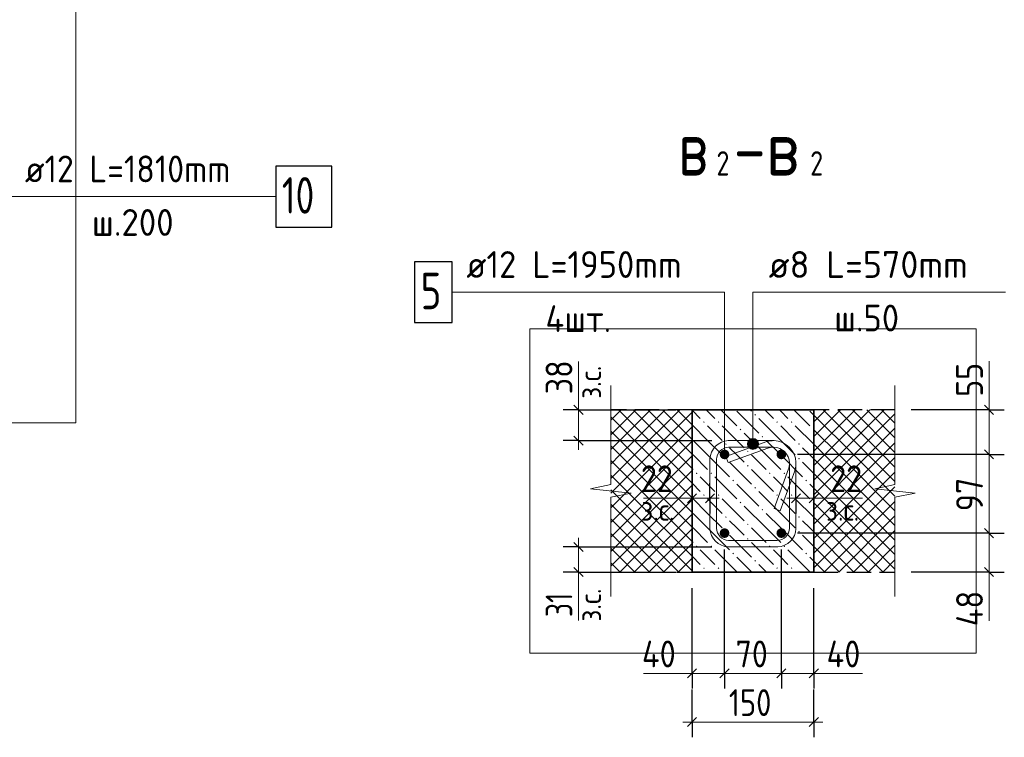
# Model space of a CAD drawing. Header units: millimetres. Extents: x 0 to 42000, y 0 to 29700.
# Tile 52 of 64: x 22728 to 30816, y 8263 to 14160. Entities that reach past the tile are written whole.
import ezdxf

# ---------------------------------------------------------------- set-up
doc = ezdxf.new("R2010")
doc.units = ezdxf.units.MM
doc.linetypes.add('______2', pattern=[270, 200, -70])
for name, color, linetype, lineweight in [('Standard', 7, 'Continuous', 25), ('ДОП Верх по Х', 7, 'Continuous', 18), ('ЖБ Перекрытие верхний уровень', 7, 'Continuous', 18), ('Размерная линия_ общее', 7, 'Continuous', 13), ('Ребро вкладыша арматура S1', 7, 'Continuous', 25), ('Ребро вкладыша арматура поперечная AW', 52, 'Continuous', 25)]:
    doc.layers.add(name, color=color, linetype=linetype, lineweight=lineweight)
doc.layers.add('Утеплитель перекрытие', color=7, linetype='Continuous', true_color=0xa0a0a0)
doc.styles.add('ISOCPEUR', font='txt')

msp = doc.modelspace()

# ---------------------------------------------------------------- hatches: boundary and pattern name
at = {"layer": 'Standard', "linetype": 'Continuous', "lineweight": 13, "transparency": 33554687}
for points in [[(28706.6, 10674.6), (28796.6, 10674.6), (28790.3, 10697.1)], [(28706.6, 10674.6), (28790.3, 10697.1), (28712.9, 10697.1)], [(28712.9, 10697.1), (28790.3, 10697.1), (28774.1, 10713.3)], [(28712.9, 10697.1), (28774.1, 10713.3), (28729.1, 10713.3)], [(28729.1, 10713.3), (28774.1, 10713.3), (28751.6, 10719.6)], [(28712.9, 10652.1), (28796.6, 10674.6), (28706.6, 10674.6)], [(28712.9, 10652.1), (28790.3, 10652.1), (28796.6, 10674.6)], [(28729.1, 10635.9), (28790.3, 10652.1), (28712.9, 10652.1)], [(28729.1, 10635.9), (28774.1, 10635.9), (28790.3, 10652.1)], [(28774.1, 10635.9), (28729.1, 10635.9), (28751.6, 10629.6)]]:
    msp.add_hatch(color=7, dxfattribs=at).paths.add_polyline_path(points)
at = {"layer": 'ЖБ Перекрытие верхний уровень', "linetype": 'Continuous', "lineweight": 18, "transparency": 33554687}
for points in [[(28762.8, 10913.5), (28769.3, 10920), (28775.8, 10913.5), (28769.3, 10907)], [(28342.8, 10853.5), (28349.3, 10860), (28355.8, 10853.5), (28349.3, 10847)], [(28462.8, 10853.5), (28469.3, 10860), (28475.8, 10853.5), (28469.3, 10847)], [(28942.8, 10853.5), (28949.3, 10860), (28955.8, 10853.5), (28949.3, 10847)], [(29062.8, 10853.5), (29069.3, 10860), (29075.8, 10853.5), (29069.3, 10847)], [(28642.8, 10793.5), (28649.3, 10800), (28655.8, 10793.5), (28649.3, 10787)], [(29242.8, 10793.5), (29249.3, 10800), (29251.6, 10797.7), (29251.6, 10789.3), (29249.3, 10787)], [(28522.8, 10673.5), (28529.3, 10680), (28535.8, 10673.5), (28529.3, 10667)], [(28822.8, 10733.5), (28829.3, 10740), (28835.8, 10733.5), (28829.3, 10727)], [(29122.8, 10673.5), (29129.3, 10680), (29135.8, 10673.5), (29129.3, 10667)], [(28702.8, 10613.5), (28709.3, 10620), (28715.8, 10613.5), (28709.3, 10607)], [(28522.8, 10553.5), (28529.3, 10560), (28535.8, 10553.5), (28529.3, 10547)], [(29122.8, 10553.5), (29129.3, 10560), (29135.8, 10553.5), (29129.3, 10547)], [(28282.8, 10433.5), (28289.3, 10440), (28295.8, 10433.5), (28289.3, 10427)], [(28402.8, 10433.5), (28409.3, 10440), (28415.8, 10433.5), (28409.3, 10427)], [(28702.8, 10493.5), (28709.3, 10500), (28715.8, 10493.5), (28709.3, 10487)], [(28882.8, 10433.5), (28889.3, 10440), (28895.8, 10433.5), (28889.3, 10427)], [(29002.8, 10433.5), (29009.3, 10440), (29015.8, 10433.5), (29009.3, 10427)], [(28582.8, 10373.5), (28589.3, 10380), (28595.8, 10373.5), (28589.3, 10367)], [(29182.8, 10373.5), (29189.3, 10380), (29195.8, 10373.5), (29189.3, 10367)], [(28762.8, 10313.5), (28769.3, 10320), (28775.8, 10313.5), (28769.3, 10307)], [(28342.8, 10253.5), (28349.3, 10260), (28355.8, 10253.5), (28349.3, 10247)], [(28462.8, 10253.5), (28469.3, 10260), (28475.8, 10253.5), (28469.3, 10247)], [(28642.8, 10193.5), (28649.3, 10200), (28655.8, 10193.5), (28649.3, 10187)], [(28942.8, 10253.5), (28949.3, 10260), (28955.8, 10253.5), (28949.3, 10247)], [(29062.8, 10253.5), (29069.3, 10260), (29075.8, 10253.5), (29069.3, 10247)], [(29242.8, 10193.5), (29249.3, 10200), (29251.6, 10197.7), (29251.6, 10189.3), (29249.3, 10187)], [(28822.8, 10133.5), (28829.3, 10140), (28835.8, 10133.5), (28829.3, 10127)], [(28522.8, 10073.5), (28529.3, 10080), (28535.8, 10073.5), (28529.3, 10067)], [(29122.8, 10073.5), (29129.3, 10080), (29135.8, 10073.5), (29129.3, 10067)], [(28522.8, 9953.5), (28529.3, 9960), (28535.8, 9953.5), (28529.3, 9947)], [(28702.8, 10013.5), (28709.3, 10020), (28715.8, 10013.5), (28709.3, 10007)], [(29122.8, 9953.5), (29129.3, 9960), (29135.8, 9953.5), (29129.3, 9947)], [(28702.8, 9893.5), (28709.3, 9900), (28715.8, 9893.5), (28709.3, 9887)], [(28282.8, 9833.5), (28289.3, 9840), (28295.8, 9833.5), (28289.3, 9827)], [(28402.8, 9833.5), (28409.3, 9840), (28415.8, 9833.5), (28409.3, 9827)], [(28882.8, 9833.5), (28889.3, 9840), (28895.8, 9833.5), (28889.3, 9827)], [(29002.8, 9833.5), (29009.3, 9840), (29015.8, 9833.5), (29009.3, 9827)], [(28582.8, 9773.5), (28589.3, 9780), (28595.8, 9773.5), (28589.3, 9767)], [(28762.8, 9713.5), (28769.3, 9720), (28775.8, 9713.5), (28769.3, 9707)], [(29182.8, 9773.5), (29189.3, 9780), (29195.8, 9773.5), (29189.3, 9767)], [(28342.8, 9653.5), (28349.3, 9660), (28355.8, 9653.5), (28349.3, 9647)], [(28462.8, 9653.5), (28469.3, 9660), (28475.8, 9653.5), (28469.3, 9647)], [(28942.8, 9653.5), (28949.3, 9660), (28955.8, 9653.5), (28949.3, 9647)], [(29062.8, 9653.5), (29069.3, 9660), (29075.8, 9653.5), (29069.3, 9647)]]:
    msp.add_hatch(color=7, dxfattribs=at).paths.add_polyline_path(points, flags=16)
at = {"layer": 'Ребро вкладыша арматура S1', "linetype": 'Continuous', "lineweight": 25, "transparency": 33554687}
for points in [[(28558.3, 10587.9), (28555.2, 10603.2), (28546.5, 10616.2), (28533.6, 10624.9), (28518.3, 10627.9), (28503, 10624.9), (28490, 10616.2), (28481.3, 10603.2), (28478.3, 10587.9), (28481.3, 10572.6), (28490, 10559.6), (28503, 10551), (28518.3, 10547.9), (28533.6, 10551), (28546.5, 10559.6), (28555.2, 10572.6)], [(29024.9, 10587.9), (29021.9, 10603.2), (29013.2, 10616.2), (29000.2, 10624.9), (28984.9, 10627.9), (28969.6, 10624.9), (28956.6, 10616.2), (28948, 10603.2), (28944.9, 10587.9), (28948, 10572.6), (28956.6, 10559.6), (28969.6, 10551), (28984.9, 10547.9), (29000.2, 10551), (29013.2, 10559.6), (29021.9, 10572.6)], [(28558.3, 9941.3), (28555.2, 9956.6), (28546.5, 9969.5), (28533.6, 9978.2), (28518.3, 9981.3), (28503, 9978.2), (28490, 9969.5), (28481.3, 9956.6), (28478.3, 9941.3), (28481.3, 9926), (28490, 9913), (28503, 9904.3), (28518.3, 9901.3), (28533.6, 9904.3), (28546.5, 9913), (28555.2, 9926)], [(29024.9, 9941.3), (29021.9, 9956.6), (29013.2, 9969.5), (29000.2, 9978.2), (28984.9, 9981.3), (28969.6, 9978.2), (28956.6, 9969.5), (28948, 9956.6), (28944.9, 9941.3), (28948, 9926), (28956.6, 9913), (28969.6, 9904.3), (28984.9, 9901.3), (29000.2, 9904.3), (29013.2, 9913), (29021.9, 9926)]]:
    msp.add_hatch(color=7, dxfattribs=at).paths.add_polyline_path(points)

# ---------------------------------------------------------------- linework, layer by layer
at = {"layer": 'Standard', "color": 7, "linetype": 'Continuous', "lineweight": 13, "transparency": 33554687}
for p, q in [((27318.3, 10954.6), (27318.3, 11352)), ((30690.7, 11354.6), (30690.7, 10954.6)), ((27584.9, 11154.6), (27584.9, 10339.9)), ((29918.3, 11154.6), (29918.3, 10339.9)), ((28751.6, 10719.6), (28751.6, 10719.6)), ((28706.6, 10674.6), (28706.6, 10674.6)), ((28751.6, 10629.6), (28751.6, 10629.6)), ((28796.6, 10674.6), (28796.6, 10674.6)), ((27584.9, 10339.9), (27418.3, 10305.3)), ((27418.3, 10305.3), (27751.6, 10270.6)), ((29918.3, 10339.9), (29751.6, 10305.3)), ((29751.6, 10305.3), (30084.9, 10270.6)), ((27751.6, 10270.6), (27584.9, 10235.9)), ((27584.9, 10235.9), (27584.9, 9421.3)), ((28251.6, 10227.9), (27851.6, 10227.9)), ((29251.6, 10227.9), (29651.6, 10227.9)), ((30084.9, 10270.6), (29918.3, 10235.9)), ((29918.3, 10235.9), (29918.3, 9421.3)), ((27318.3, 9621.3), (27318.3, 9223.8)), ((30690.7, 9621.3), (30690.7, 9221.3)), ((27584.9, 9421.3), (27584.9, 9421.3)), ((29918.3, 9421.3), (29918.3, 9421.3)), ((27851.6, 8788.4), (28251.6, 8788.4)), ((29251.6, 8788.4), (29651.6, 8788.4))]:
    msp.add_line(p, q, dxfattribs=at)
at = {"layer": 'Standard', "color": 7, "linetype": 'Continuous', "lineweight": 35, "transparency": 33554687}
for p, q in [((28251.6, 10954.6), (28251.6, 9621.3)), ((29251.6, 10954.6), (29251.6, 9621.3))]:
    msp.add_line(p, q, dxfattribs=at)
at = {"layer": 'Standard', "color": 254, "linetype": 'Continuous', "lineweight": 18, "true_color": 0xc4c4ff, "transparency": 33554687}
for points in [[(4454.9, 10846.8), (23188.2, 10846.8), (23188.2, 27413.3), (4454.9, 27413.3), (4454.9, 10846.8)], [(26918.3, 8954.6), (30584.9, 8954.6), (30584.9, 11621.3), (26918.3, 11621.3), (26918.3, 8954.6)]]:
    msp.add_lwpolyline(points, dxfattribs=at)
at = {"layer": 'Standard', "color": 7, "linetype": 'Continuous', "lineweight": 13, "transparency": 33554687}
for points in [[(20436.9, 13114.3), (20436.9, 12706.8), (24836.9, 12706.8)], [(28518.3, 10587.9), (28518.3, 11921.3), (26281.6, 11921.3)], [(28751.6, 10674.6), (28751.6, 11921.3), (30824.9, 11921.3)]]:
    msp.add_lwpolyline(points, dxfattribs=at)
msp.add_circle((28751.6, 10674.6), 45, dxfattribs=at)
at = {"layer": 'ДОП Верх по Х', "color": 7, "linetype": 'Continuous', "lineweight": 25, "transparency": 33554687}
msp.add_lwpolyline([(24831.6, 12456.8), (25291.6, 12456.8), (25291.6, 12956.8), (24831.6, 12956.8), (24831.6, 12456.8)], dxfattribs=at)
at = {"layer": 'ЖБ Перекрытие верхний уровень', "color": 7, "linetype": 'Continuous', "lineweight": 35, "transparency": 33554687}
for p, q in [((29251.6, 10954.6), (28251.6, 10954.6)), ((28251.6, 9621.3), (29251.6, 9621.3))]:
    msp.add_line(p, q, dxfattribs=at)
at = {"layer": 'ЖБ Перекрытие верхний уровень', "color": 9, "linetype": 'Continuous', "lineweight": 18, "true_color": 0xc7c7c7, "transparency": 33554687}
for p, q in [((28251.6, 10951.2), (28319.3, 10883.5)), ((28379.3, 10943.5), (28368.2, 10954.6)), ((28439.3, 10883.5), (28379.3, 10943.5)), ((28488.2, 10954.6), (28619.3, 10823.5)), ((28619.3, 10943.5), (28799.3, 10763.5)), ((28728.2, 10954.6), (28739.3, 10943.5)), ((28848.2, 10954.6), (28919.3, 10883.5)), ((28979.3, 10943.5), (28968.2, 10954.6)), ((29039.3, 10883.5), (28979.3, 10943.5)), ((29088.2, 10954.6), (29219.3, 10823.5)), ((29219.3, 10943.5), (29251.6, 10911.2)), ((28979.3, 10703.5), (28799.3, 10883.5)), ((28379.3, 10703.5), (28251.6, 10831.2)), ((28379.3, 10823.5), (28499.3, 10703.5)), ((28499.3, 10823.5), (28679.3, 10643.5)), ((28859.3, 10583.5), (28679.3, 10763.5)), ((28979.3, 10823.5), (29099.3, 10703.5)), ((29099.3, 10823.5), (29251.6, 10671.2)), ((28259.3, 10703.5), (28379.3, 10583.5)), ((28379.3, 10703.5), (28499.3, 10583.5)), ((28859.3, 10703.5), (28979.3, 10583.5)), ((28979.3, 10703.5), (29099.3, 10583.5)), ((28619.3, 10583.5), (28559.3, 10643.5)), ((29219.3, 10583.5), (29159.3, 10643.5)), ((28259.3, 10583.5), (28251.6, 10591.2)), ((28259.3, 10583.5), (28379.3, 10463.5)), ((28379.3, 10583.5), (28559.3, 10403.5)), ((28559.3, 10523.5), (28739.3, 10343.5)), ((28679.3, 10523.5), (28619.3, 10583.5)), ((28739.3, 10583.5), (28859.3, 10463.5)), ((28859.3, 10583.5), (28979.3, 10463.5)), ((28979.3, 10583.5), (29159.3, 10403.5)), ((29159.3, 10523.5), (29251.6, 10431.2)), ((29251.6, 10551.2), (29219.3, 10583.5)), ((28251.6, 10471.2), (28259.3, 10463.5)), ((28739.3, 10463.5), (28919.3, 10283.5)), ((28379.3, 10343.5), (28319.3, 10403.5)), ((28439.3, 10403.5), (28619.3, 10223.5)), ((28979.3, 10343.5), (28919.3, 10403.5)), ((29039.3, 10403.5), (29219.3, 10223.5)), ((28251.6, 10351.2), (28319.3, 10283.5)), ((28439.3, 10283.5), (28379.3, 10343.5)), ((28619.3, 10343.5), (28799.3, 10163.5)), ((28979.3, 10103.5), (28799.3, 10283.5)), ((29039.3, 10283.5), (28979.3, 10343.5)), ((29219.3, 10343.5), (29251.6, 10311.2)), ((28379.3, 10103.5), (28251.6, 10231.2)), ((28379.3, 10223.5), (28499.3, 10103.5)), ((28499.3, 10223.5), (28679.3, 10043.5)), ((28979.3, 10223.5), (29099.3, 10103.5)), ((29099.3, 10223.5), (29251.6, 10071.2)), ((28859.3, 9983.5), (28679.3, 10163.5)), ((28259.3, 10103.5), (28379.3, 9983.5)), ((28379.3, 10103.5), (28499.3, 9983.5)), ((28619.3, 9983.5), (28559.3, 10043.5)), ((28859.3, 10103.5), (28979.3, 9983.5)), ((28979.3, 10103.5), (29099.3, 9983.5)), ((29219.3, 9983.5), (29159.3, 10043.5)), ((28259.3, 9983.5), (28251.6, 9991.2)), ((28259.3, 9983.5), (28379.3, 9863.5)), ((28379.3, 9983.5), (28559.3, 9803.5)), ((28679.3, 9923.5), (28619.3, 9983.5)), ((28739.3, 9983.5), (28859.3, 9863.5)), ((28859.3, 9983.5), (28979.3, 9863.5)), ((28979.3, 9983.5), (29159.3, 9803.5)), ((29251.6, 9951.2), (29219.3, 9983.5)), ((28251.6, 9871.2), (28259.3, 9863.5)), ((28559.3, 9923.5), (28739.3, 9743.5)), ((29159.3, 9923.5), (29251.6, 9831.2)), ((28379.3, 9743.5), (28319.3, 9803.5)), ((28439.3, 9803.5), (28619.3, 9623.5)), ((28739.3, 9863.5), (28919.3, 9683.5)), ((28979.3, 9743.5), (28919.3, 9803.5)), ((29039.3, 9803.5), (29219.3, 9623.5)), ((28251.6, 9751.2), (28319.3, 9683.5)), ((28439.3, 9683.5), (28379.3, 9743.5)), ((28619.3, 9743.5), (28741.6, 9621.3)), ((29039.3, 9683.5), (28979.3, 9743.5)), ((29219.3, 9743.5), (29251.6, 9711.2)), ((28261.6, 9621.3), (28251.6, 9631.2)), ((28861.6, 9621.3), (28799.3, 9683.5)), ((28379.3, 9623.5), (28381.6, 9621.3)), ((28499.3, 9623.5), (28501.6, 9621.3)), ((28979.3, 9623.5), (28981.6, 9621.3)), ((29099.3, 9623.5), (29101.6, 9621.3))]:
    msp.add_line(p, q, dxfattribs=at)
at = {"layer": 'Размерная линия_ общее', "color": 7, "linetype": 'Continuous', "lineweight": 13, "transparency": 33554687}
for p, q in [((27318.3, 10954.6), (27318.3, 11029.6)), ((30690.7, 10954.6), (30690.7, 11029.6)), ((27318.3, 10701.2), (27318.3, 10954.6)), ((30690.7, 10954.6), (30690.7, 10587.9)), ((27318.3, 10701.2), (27318.3, 10626.2)), ((30690.7, 10587.9), (30690.7, 9941.3)), ((28251.6, 10227.9), (28176.6, 10227.9)), ((28398.3, 10227.9), (28251.6, 10227.9)), ((28398.3, 10227.9), (28473.3, 10227.9)), ((29104.9, 10227.9), (29029.9, 10227.9)), ((29104.9, 10227.9), (29251.6, 10227.9)), ((29251.6, 10227.9), (29326.6, 10227.9)), ((27318.3, 9827.9), (27318.3, 9902.9)), ((30690.7, 9941.3), (30690.7, 9621.3)), ((27318.3, 9827.9), (27318.3, 9621.3)), ((27318.3, 9621.3), (27318.3, 9546.3)), ((30690.7, 9621.3), (30690.7, 9546.3)), ((28251.6, 8788.4), (28176.6, 8788.4)), ((28251.6, 8788.4), (28518.3, 8788.4)), ((28518.3, 8788.4), (28984.9, 8788.4)), ((28984.9, 8788.4), (29251.6, 8788.4)), ((29251.6, 8788.4), (29326.6, 8788.4)), ((28251.6, 8388.4), (28176.6, 8388.4)), ((28251.6, 8388.4), (29251.6, 8388.4)), ((29251.6, 8388.4), (29326.6, 8388.4))]:
    msp.add_line(p, q, dxfattribs=at)
at = {"layer": 'Размерная линия_ общее', "color": 253, "linetype": 'Continuous', "lineweight": -3, "true_color": 0xa0a0a0, "transparency": 33554687}
for p, q in [((27318.3, 10954.6), (27193.3, 10954.6)), ((27318.3, 10954.6), (27443.3, 10954.6)), ((27318.3, 10954.6), (28118.3, 10954.6)), ((30690.7, 10954.6), (30565.8, 10954.6)), ((30690.7, 10954.6), (30815.7, 10954.6)), ((27318.3, 10701.2), (27193.3, 10701.2)), ((27318.3, 10701.2), (27443.3, 10701.2)), ((27318.3, 10701.2), (28414.7, 10701.2)), ((30690.7, 10587.9), (30565.8, 10587.9)), ((30690.7, 10587.9), (30815.7, 10587.9)), ((28251.6, 10227.9), (28251.6, 10352.9)), ((28398.3, 10227.9), (28398.3, 10352.9)), ((29104.9, 10227.9), (29104.9, 10352.9)), ((29251.6, 10227.9), (29251.6, 10352.9)), ((28251.6, 10227.9), (28251.6, 10102.9)), ((28398.3, 10227.9), (28398.3, 10102.9)), ((29104.9, 10227.9), (29104.9, 10102.9)), ((29251.6, 10227.9), (29251.6, 10102.9)), ((30690.7, 9941.3), (30565.8, 9941.3)), ((30690.7, 9941.3), (30815.7, 9941.3)), ((27318.3, 9827.9), (27193.3, 9827.9)), ((27318.3, 9827.9), (27443.3, 9827.9)), ((27318.3, 9621.3), (27193.3, 9621.3)), ((27318.3, 9621.3), (27443.3, 9621.3)), ((30690.7, 9621.3), (30565.8, 9621.3)), ((30690.7, 9621.3), (30815.7, 9621.3)), ((28251.6, 8788.4), (28251.6, 8913.4)), ((28518.3, 8788.4), (28518.3, 8913.4)), ((28984.9, 8788.4), (28984.9, 8913.4)), ((29251.6, 8788.4), (29251.6, 8913.4)), ((28251.6, 8788.4), (28251.6, 8663.4)), ((28518.3, 8788.4), (28518.3, 8663.4)), ((28984.9, 8788.4), (28984.9, 8663.4)), ((29251.6, 8788.4), (29251.6, 8663.4)), ((28251.6, 8388.4), (28251.6, 8655)), ((29251.6, 8388.4), (29251.6, 8655)), ((28251.6, 8388.4), (28251.6, 8513.4)), ((29251.6, 8388.4), (29251.6, 8513.4)), ((28251.6, 8388.4), (28251.6, 8263.4)), ((29251.6, 8388.4), (29251.6, 8263.4))]:
    msp.add_line(p, q, dxfattribs=at)
at = {"layer": 'Размерная линия_ общее', "color": 7, "linetype": 'Continuous', "lineweight": 25, "transparency": 33554687}
for p, q in [((27355.8, 10917.1), (27280.8, 10992.1)), ((30653.2, 10992.1), (30728.2, 10917.1)), ((27355.8, 10663.7), (27280.8, 10738.7)), ((30653.2, 10625.4), (30728.2, 10550.4)), ((28289.1, 10265.4), (28214.1, 10190.4)), ((28435.8, 10265.4), (28360.8, 10190.4)), ((29067.4, 10190.4), (29142.4, 10265.4)), ((29214.1, 10190.4), (29289.1, 10265.4)), ((30653.2, 9978.8), (30728.2, 9903.8)), ((27280.8, 9865.4), (27355.8, 9790.4)), ((27280.8, 9658.8), (27355.8, 9583.8)), ((30653.2, 9658.8), (30728.2, 9583.8)), ((28214.1, 8750.9), (28289.1, 8825.9)), ((28480.8, 8750.9), (28555.8, 8825.9)), ((28947.4, 8750.9), (29022.4, 8825.9)), ((29214.1, 8750.9), (29289.1, 8825.9)), ((28214.1, 8350.9), (28289.1, 8425.9)), ((29214.1, 8350.9), (29289.1, 8425.9))]:
    msp.add_line(p, q, dxfattribs=at)
at = {"layer": 'Размерная линия_ общее', "color": 253, "linetype": 'Continuous', "lineweight": -3, "true_color": 0xa0a0a0, "transparency": 33554687}
for points in [[(30690.7, 10954.6), (30673.7, 10954.6), (30673.7, 10954.6), (30673.7, 10954.6), (30673.7, 10954.6), (30051.6, 10954.6)], [(30690.7, 10587.9), (30673.7, 10587.9), (30673.7, 10587.9), (30673.7, 10587.9), (30673.7, 10587.9), (29118.3, 10587.9)], [(30690.7, 9941.3), (30673.7, 9941.3), (30673.7, 9941.3), (29118.3, 9941.3)], [(27318.3, 9827.9), (27734.2, 9827.9), (27734.2, 9827.9), (28414.7, 9827.9)], [(28518.3, 8788.4), (28518.3, 8805.4), (28518.3, 8805.4), (28518.3, 8805.4), (28518.3, 8805.4), (28518.3, 9807.9)], [(28984.9, 8788.4), (28984.9, 8805.4), (28984.9, 8805.4), (28984.9, 9807.9)], [(27318.3, 9621.3), (27587.3, 9621.3), (27587.3, 9621.3), (28118.3, 9621.3)], [(30690.7, 9621.3), (30673.7, 9621.3), (30673.7, 9621.3), (30051.6, 9621.3)], [(28251.6, 8788.4), (28251.6, 8805.4), (28251.6, 8805.4), (28251.6, 8805.4), (28251.6, 8805.4), (28251.6, 9468.4), (28251.6, 9468.4), (28251.6, 9487.9)], [(29251.6, 8788.4), (29251.6, 8805.4), (29251.6, 8805.4), (29251.6, 9487.9)]]:
    msp.add_lwpolyline(points, dxfattribs=at)
at = {"layer": 'Ребро вкладыша арматура S1', "color": 7, "linetype": 'Continuous', "lineweight": 25, "transparency": 33554687}
msp.add_lwpolyline([(25971.6, 11671.3), (26281.6, 11671.3), (26281.6, 12171.3), (25971.6, 12171.3), (25971.6, 11671.3)], dxfattribs=at)
at = {"layer": 'Ребро вкладыша арматура поперечная AW', "color": 19, "linetype": 'Continuous', "lineweight": 18, "true_color": 0x5a2814, "transparency": 33554687}
msp.add_lwpolyline([(28925, 10143.2), (29043.9, 10470), (29045.7, 10475.4), (29047.2, 10480.7), (29048.5, 10486), (29049.6, 10491.4), (29050.4, 10496.8), (29051, 10502.3), (29051.4, 10507.8), (29051.6, 10513.4), (29051.6, 10519.7), (29048.2, 10543.8), (29040.2, 10568.2), (29027.7, 10590.6), (29012.5, 10608.8), (28994.3, 10624), (28971.9, 10636.5), (28947.5, 10644.5), (28923.4, 10647.9), (28551.7, 10647.9), (28532.8, 10645.3), (28513.8, 10639), (28496.3, 10629.2), (28482.1, 10617.4), (28470.3, 10603.2), (28460.5, 10585.7), (28454.2, 10566.7), (28451.6, 10547.7), (28451.6, 9981.4), (28454.2, 9962.5), (28460.5, 9943.4), (28470.3, 9925.9), (28482.1, 9911.8), (28496.3, 9899.9), (28513.8, 9890.2), (28532.8, 9883.9), (28551.7, 9881.2), (28951.4, 9881.2), (28970.4, 9883.9), (28989.4, 9890.2), (29006.9, 9899.9), (29021.1, 9911.8), (29032.9, 9925.9), (29042.7, 9943.4), (29049, 9962.5), (29051.6, 9981.4), (29051.6, 10519.7), (29048.2, 10543.8), (29040.2, 10568.2), (29027.7, 10590.6), (29012.5, 10608.8), (28994.3, 10624), (28971.9, 10636.5), (28947.5, 10644.5), (28923.4, 10647.9), (28917.1, 10647.9), (28911.5, 10647.7), (28906, 10647.3), (28900.5, 10646.7), (28895.1, 10645.9), (28889.7, 10644.8), (28884.4, 10643.5), (28879.1, 10642), (28873.7, 10640.3), (28546.9, 10521.3), (28528.7, 10571.4), (28856.3, 10690.7), (28863.4, 10693), (28870.8, 10695.1), (28878.3, 10696.9), (28885.8, 10698.4), (28893.4, 10699.6), (28901.1, 10700.5), (28908.8, 10701), (28916.3, 10701.2), (28927.1, 10701.2), (28959.6, 10696.7), (28993.5, 10685.5), (29024.7, 10668.1), (29050.3, 10646.6), (29071.8, 10621), (29089.2, 10589.8), (29100.4, 10555.9), (29104.9, 10523.4), (29104.9, 9977.7), (29101.1, 9950.4), (29091.7, 9921.8), (29077, 9895.6), (29058.9, 9873.9), (29037.3, 9855.8), (29011, 9841.1), (28982.5, 9831.7), (28955.1, 9827.9), (28548.1, 9827.9), (28520.7, 9831.7), (28492.2, 9841.1), (28465.9, 9855.8), (28444.3, 9873.9), (28426.2, 9895.6), (28411.5, 9921.8), (28402.1, 9950.4), (28398.3, 9977.7), (28398.3, 10551.4), (28402.1, 10578.8), (28411.5, 10607.3), (28426.2, 10633.6), (28444.3, 10655.2), (28465.9, 10673.3), (28492.2, 10688), (28520.7, 10697.4), (28548.1, 10701.2), (28927.1, 10701.2), (28959.6, 10696.7), (28993.5, 10685.5), (29024.7, 10668.1), (29050.3, 10646.6), (29071.8, 10621), (29089.2, 10589.8), (29100.4, 10555.9), (29104.9, 10523.4), (29104.9, 10512.6), (29104.7, 10505.1), (29104.1, 10497.4), (29103.3, 10489.7), (29102.1, 10482.2), (29100.6, 10474.6), (29098.8, 10467.1), (29096.7, 10459.7), (29094.3, 10452.6), (28975.1, 10125), (28925, 10143.2)], dxfattribs=at)
at = {"layer": 'Утеплитель перекрытие', "color": 252, "linetype": 'Continuous', "lineweight": 18, "true_color": 0x8f8f8f, "transparency": 33554687}
for p, q in [((27584.9, 10869.1), (27670.4, 10954.6)), ((27584.9, 10749.1), (27779.3, 10943.5)), ((27648.2, 10954.6), (27779.3, 10823.5)), ((27768.2, 10954.6), (27779.3, 10943.5)), ((27779.3, 10943.5), (27790.4, 10954.6)), ((27779.3, 10823.5), (27910.4, 10954.6)), ((27779.3, 10703.5), (28030.4, 10954.6)), ((27779.3, 10583.5), (28150.4, 10954.6)), ((27779.3, 10943.5), (28139.3, 10583.5)), ((27888.2, 10954.6), (28251.6, 10591.2)), ((27899.3, 10583.5), (28251.6, 10935.7)), ((28008.2, 10954.6), (28251.6, 10711.2)), ((28128.2, 10954.6), (28251.6, 10831.2)), ((28248.2, 10954.6), (28251.6, 10951.2)), ((29251.6, 10855.7), (29350.4, 10954.6)), ((29251.6, 10735.7), (29470.4, 10954.6)), ((29251.6, 10615.7), (29590.4, 10954.6)), ((29328.2, 10954.6), (29699.3, 10583.5)), ((29339.3, 10583.5), (29710.4, 10954.6)), ((29448.2, 10954.6), (29819.3, 10583.5)), ((29459.3, 10583.5), (29830.4, 10954.6)), ((29568.2, 10954.6), (29918.3, 10604.6)), ((29579.3, 10583.5), (29918.3, 10922.4)), ((29688.2, 10954.6), (29918.3, 10724.6)), ((29808.2, 10954.6), (29918.3, 10844.6)), ((27584.9, 10897.9), (27779.3, 10703.5)), ((29251.6, 10911.2), (29579.3, 10583.5)), ((27584.9, 10629.1), (27779.3, 10823.5)), ((27584.9, 10777.9), (27779.3, 10583.5)), ((27779.3, 10823.5), (28019.3, 10583.5)), ((28019.3, 10583.5), (28251.6, 10815.7)), ((29251.6, 10791.2), (29459.3, 10583.5)), ((29699.3, 10583.5), (29918.3, 10802.4)), ((27659.3, 10583.5), (27779.3, 10703.5)), ((27779.3, 10703.5), (27899.3, 10583.5)), ((28139.3, 10583.5), (28251.6, 10695.8)), ((29819.3, 10583.5), (29918.3, 10682.4)), ((27584.9, 10657.9), (27659.3, 10583.5)), ((29251.6, 10671.2), (29339.3, 10583.5)), ((27584.9, 10509.1), (27659.3, 10583.5)), ((27584.9, 10389.1), (27779.3, 10583.5)), ((27584.9, 10537.9), (27779.3, 10343.5)), ((27659.3, 10583.5), (27779.3, 10463.5)), ((27779.3, 10463.5), (27899.3, 10583.5)), ((27779.3, 10343.5), (28019.3, 10583.5)), ((27779.3, 10223.5), (28139.3, 10583.5)), ((27779.3, 10583.5), (28251.6, 10111.2)), ((27779.3, 10103.5), (28251.6, 10575.8)), ((27899.3, 10583.5), (28251.6, 10231.2)), ((28019.3, 10583.5), (28251.6, 10351.2)), ((28139.3, 10583.5), (28251.6, 10471.2)), ((29251.6, 10495.8), (29339.3, 10583.5)), ((29251.6, 10375.8), (29459.3, 10583.5)), ((29251.6, 10255.7), (29579.3, 10583.5)), ((29251.6, 10135.7), (29699.3, 10583.5)), ((29251.6, 10015.8), (29819.3, 10583.5)), ((29251.6, 9895.8), (29918.3, 10562.4)), ((29251.6, 10551.2), (29918.3, 9884.6)), ((29339.3, 10583.5), (29918.3, 10004.6)), ((29459.3, 10583.5), (29918.3, 10124.6)), ((29579.3, 10583.5), (29918.3, 10244.6)), ((29699.3, 10583.5), (29918.3, 10364.6)), ((29819.3, 10583.5), (29918.3, 10484.6)), ((27584.9, 10269.1), (27779.3, 10463.5)), ((27779.3, 10463.5), (28251.6, 9991.2)), ((27779.3, 9983.5), (28251.6, 10455.7)), ((29251.6, 9775.8), (29918.3, 10442.4)), ((27584.9, 10417.9), (27779.3, 10223.5)), ((29251.6, 10431.2), (29918.3, 9764.6)), ((27584.9, 10149.1), (27779.3, 10343.5)), ((27584.9, 10297.9), (27779.3, 10103.5)), ((27779.3, 10343.5), (28251.6, 9871.2)), ((27779.3, 9863.5), (28251.6, 10335.7)), ((29251.6, 9655.7), (29918.3, 10322.4)), ((29251.6, 10311.2), (29918.3, 9644.6)), ((27584.9, 10029.1), (27779.3, 10223.5)), ((27779.3, 10223.5), (28251.6, 9751.2)), ((27779.3, 9743.5), (28251.6, 10215.7)), ((29251.6, 10191.2), (29821.6, 9621.3)), ((29337.1, 9621.3), (29918.3, 10202.4)), ((27584.9, 10177.9), (27779.3, 9983.5)), ((27584.9, 9909.1), (27779.3, 10103.5)), ((27584.9, 10057.9), (27779.3, 9863.5)), ((27779.3, 10103.5), (28251.6, 9631.2)), ((27779.3, 9623.5), (28251.6, 10095.8)), ((29251.6, 10071.2), (29701.6, 9621.3)), ((29457.1, 9621.3), (29918.3, 10082.4)), ((27584.9, 9789.1), (27779.3, 9983.5)), ((27779.3, 9983.5), (28141.6, 9621.3)), ((27897.1, 9621.3), (28251.6, 9975.8)), ((29251.6, 9951.2), (29581.6, 9621.3)), ((29577.1, 9621.3), (29918.3, 9962.4)), ((27584.9, 9937.9), (27779.3, 9743.5)), ((27584.9, 9669.1), (27779.3, 9863.5)), ((27584.9, 9817.9), (27779.3, 9623.5)), ((27779.3, 9863.5), (28021.6, 9621.3)), ((28017.1, 9621.3), (28251.6, 9855.7)), ((29251.6, 9831.2), (29461.6, 9621.3)), ((29697.1, 9621.3), (29918.3, 9842.4)), ((27657.1, 9621.3), (27779.3, 9743.5)), ((27779.3, 9743.5), (27901.6, 9621.3)), ((28137.1, 9621.3), (28251.6, 9735.7)), ((29251.6, 9711.2), (29341.6, 9621.3)), ((29817.1, 9621.3), (29918.3, 9722.4)), ((27584.9, 9697.9), (27661.6, 9621.3)), ((27777.1, 9621.3), (27779.3, 9623.5)), ((27779.3, 9623.5), (27781.6, 9621.3))]:
    msp.add_line(p, q, dxfattribs=at)
at = {"layer": 'Утеплитель перекрытие', "color": 253, "linetype": '______2', "lineweight": -3, "true_color": 0xa0a0a0, "transparency": 33554687}
for p, q in [((28251.6, 10954.6), (27584.9, 10954.6)), ((29918.3, 10954.6), (29251.6, 10954.6)), ((27584.9, 9621.3), (28251.6, 9621.3)), ((29251.6, 9621.3), (29918.3, 9621.3))]:
    msp.add_line(p, q, dxfattribs=at)

# ---------------------------------------------------------------- texts
at = {"color": 7, "linetype": 'Continuous', "lineweight": 25, "transparency": 33554687, "insert": (27046.6, 11593.5), "char_height": 220, "width": 740.627, "attachment_point": 7, "style": 'ISOCPEUR'}
msp.add_mtext('\\W0.94;4шт.', dxfattribs=at)
at = {"layer": 'Standard', "color": 7, "linetype": 'Continuous', "lineweight": 50, "transparency": 33554687, "attachment_point": 7, "style": 'ISOCPEUR'}
for s, insert, char_height, width in [('\\W0.78;в', (28136.6, 12880), 450, 489.596), ('\\W0.87;-в', (28591.6, 12880), 450, 826.217), ('\\W0.78;2', (28451.6, 12880), 200, 217.62), ('\\W0.78;2', (29221.6, 12880), 200, 217.601)]:
    msp.add_mtext(s, dxfattribs=dict(at, insert=insert, char_height=char_height, width=width))
at = {"layer": 'ДОП Верх по Х', "color": 7, "linetype": 'Continuous', "lineweight": 13, "transparency": 33554687, "attachment_point": 7, "style": 'ISOCPEUR'}
for s, insert, char_height, width in [('\\W0.92;ø12 L=1810mm ', (22771.2, 12824.2), 220, 2058.243), ('\\W0.75;10', (24881.6, 12566.8), 300, 472.272), ('\\W0.95;ш.200 ', (23321.2, 12384.1), 220, 962.122)]:
    msp.add_mtext(s, dxfattribs=dict(at, insert=insert, char_height=char_height, width=width))
at = {"layer": 'Размерная линия_ общее', "color": 7, "linetype": 'Continuous', "lineweight": 25, "transparency": 33554687, "char_height": 220, "attachment_point": 7, "rotation": 90, "style": 'ISOCPEUR'}
for s, insert, width in [('\\W0.87;38', (27268.3, 11082.2), 403.924), ('\\W0.87;55', (30640.8, 11061.6), 403.94), ('\\W0.87;97', (30640.8, 10121.6), 403.924), ('\\W0.75;31', (27268.3, 9251.7), 346.342), ('\\W0.88;48', (30640.8, 9175.8), 426.804)]:
    msp.add_mtext(s, dxfattribs=dict(at, insert=insert, width=width))
at = {"layer": 'Размерная линия_ общее', "color": 7, "linetype": 'Continuous', "lineweight": 18, "transparency": 33554687, "char_height": 180, "attachment_point": 7, "rotation": 90, "style": 'ISOCPEUR'}
for insert, width in [((27504.1, 11045.8), 413.956), ((27504.1, 9215), 413.948)]:
    msp.add_mtext('\\W0.90;з.с.', dxfattribs=dict(at, insert=insert, width=width))
at = {"layer": 'Размерная линия_ общее', "color": 7, "linetype": 'Continuous', "lineweight": 25, "transparency": 33554687, "char_height": 220, "attachment_point": 7, "style": 'ISOCPEUR'}
for s, insert, width in [('\\W0.87;22', (27831.1, 10277.9), 403.932), ('\\W0.87;22', (29386.1, 10277.9), 403.924), ('\\W0.88;40', (27839.4, 8838.4), 426.789), ('\\W0.87;70', (28608.6, 8838.4), 403.924), ('\\W0.88;40', (29355.8, 8838.4), 426.789), ('\\W0.83;150', (28553.6, 8438.4), 508.571)]:
    msp.add_mtext(s, dxfattribs=dict(at, insert=insert, width=width))
at = {"layer": 'Размерная линия_ общее', "color": 7, "linetype": 'Continuous', "lineweight": 18, "transparency": 33554687, "char_height": 180, "attachment_point": 7, "style": 'ISOCPEUR'}
for insert, width in [((27835.5, 10042.9), 413.948), ((29352.7, 10042.9), 413.956)]:
    msp.add_mtext('\\W0.90;з.с.', dxfattribs=dict(at, insert=insert, width=width))
at = {"layer": 'Ребро вкладыша арматура S1', "color": 7, "linetype": 'Continuous', "lineweight": 13, "transparency": 33554687, "attachment_point": 7, "style": 'ISOCPEUR'}
for s, insert, char_height, width in [('\\W0.94;ø12 L=1950mm ', (26397.3, 12038.6), 220, 2104.383), ('\\W0.78;5', (26021.6, 11781.3), 300, 326.407)]:
    msp.add_mtext(s, dxfattribs=dict(at, insert=insert, char_height=char_height, width=width))
at = {"layer": 'Ребро вкладыша арматура поперечная AW', "color": 7, "linetype": 'Continuous', "lineweight": 13, "transparency": 33554687, "char_height": 220, "attachment_point": 7, "style": 'ISOCPEUR'}
for s, insert, width in [('\\W0.98;ø8 L=570mm ', (28880.6, 12038.6), 1888.528), ('\\W0.94;ш.50 ', (29419.6, 11598.6), 807.149)]:
    msp.add_mtext(s, dxfattribs=dict(at, insert=insert, width=width))

doc.saveas('drawing.dxf')
